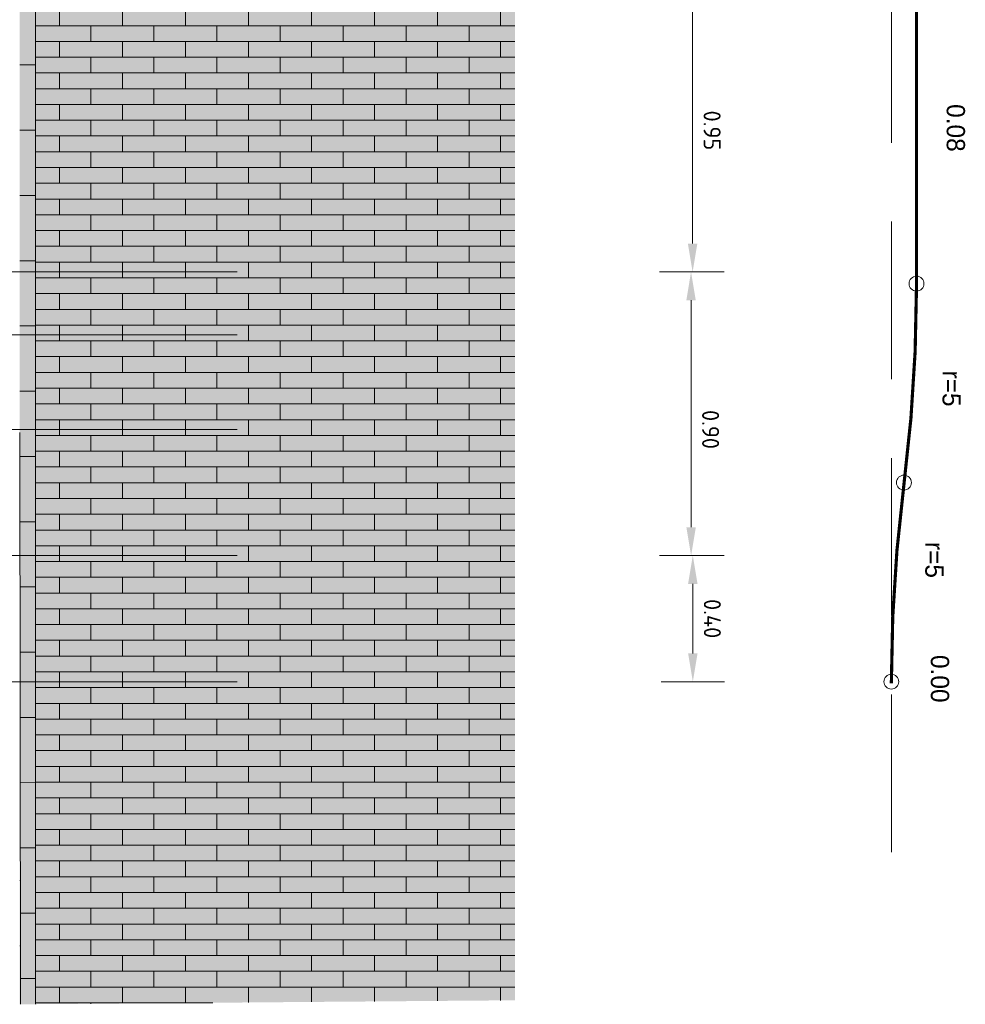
# Model space of a CAD drawing. Header units: metres. Extents: x 92403 to 95147, y 464428 to 465602.
# Tile 164 of 256: x 92688.52 to 92691.52, y 465021.79 to 465024.91. Entities that reach past the tile are written whole.
import ezdxf

# ---------------------------------------------------------------- set-up
doc = ezdxf.new("R2010")
doc.units = ezdxf.units.M
doc.linetypes.add('DASHED', pattern=[0.75, 0.5, -0.25])
doc.linetypes.add('HIDDEN1', pattern=[4.7625, 3.175, -1.5875])
doc.layers.get('0').update_dxf_attribs({"linetype": 'CONTINUOUS'})
doc.layers.get('Defpoints').update_dxf_attribs({"linetype": 'CONTINUOUS'})
doc.layers.add('B-RO-VH-VERHARDING_STRAATBAKSTEEN-A', color=7, linetype='CONTINUOUS', lineweight=13, true_color=0xaa7a7a)
doc.layers.add('N-RO-VH-VERHARDING_STRAATBAKSTEEN-G', color=7, linetype='CONTINUOUS', lineweight=9, true_color=0x733a3a)
for name, color, linetype, lineweight in [('B-WE-VH-DREMPEL_TALUD-G', 30, 'CONTINUOUS', 20), ('X-XX-AL-DETAIL-A', 7, 'CONTINUOUS', 13), ('X-XX-AL-DETAIL1-M', 7, 'CONTINUOUS', 18), ('X-XX-AL-M', 7, 'CONTINUOUS', 18)]:
    doc.layers.add(name, color=color, linetype=linetype, lineweight=lineweight)
doc.styles.add('Frutiger', font='txt')
doc.styles.add('NLCS-ISO-M50-T18', font='NLCS-ISO.ttf', dxfattribs={"height": 0.09})
doc.dimstyles.new('NLCS-M50-T18-PIJL_L2_H1', dxfattribs={"dimscale": 0.05, "dimtxt": 2.5, "dimasz": 1.8, "dimexe": 2, "dimexo": 2, "dimgap": 0.7, "dimtad": 1, "dimzin": 0, "dimdsep": 46, "dimtxsty": 'NLCS-ISO-M50-T18', "dimcen": 2.5, "dimdle": 2, "dimclrd": 256, "dimclre": 256, "dimclrt": 10, "dimadec": 1, "dimazin": 0, "dimtfac": 1, "dimtdec": 3, "dimtofl": 0, "dimtmove": 0, "dimatfit": 3, "dimfxl": 2, "dimfxlon": 1, "dimtfillclr": 256, "dimtolj": 1, "dimtzin": 0, "dimlwd": -1, "dimlwe": -1, "dimarcsym": 0})

# ---------------------------------------------------------------- blocks, each defined once
blk = doc.blocks.new('*D175')
at = {"layer": 'Defpoints', "color": 0, "transparency": 16777216}
for p in [(92691.3238, 465024.1146), (92690.6466, 465023.2144), (92691.324, 465023.2146)]:
    blk.add_point(p, dxfattribs=at)
at = {"layer": 'X-XX-AL-DETAIL1-M', "transparency": 16777216}
for p, q in [((92690.7464, 465024.1144), (92690.5464, 465024.1144)), ((92690.6464, 465024.0244), (92690.6466, 465023.3044)), ((92690.7466, 465023.2144), (92690.5466, 465023.2144))]:
    blk.add_line(p, q, dxfattribs=at)
for points in [[(92690.6614, 465024.0244), (92690.6314, 465024.0244), (92690.6464, 465024.1144)], [(92690.6616, 465023.3044), (92690.6316, 465023.3044), (92690.6466, 465023.2144)]]:
    blk.add_solid(points, dxfattribs=at)
at = {"layer": 'X-XX-AL-DETAIL1-M', "color": 10, "transparency": 16777216, "insert": (92690.7085, 465023.6145), "char_height": 0.09, "attachment_point": 5, "rotation": 270.0158, "style": 'NLCS-ISO-M50-T18'}
blk.add_mtext('\\A1;{\\H0.6x;0.90}', dxfattribs=at)
blk = doc.blocks.new('*D176')
at = {"layer": 'Defpoints', "color": 0, "transparency": 16777216}
for p in [(92691.324, 465023.2146), (92690.6521, 465022.8143), (92691.3242, 465022.8146)]:
    blk.add_point(p, dxfattribs=at)
at = {"layer": 'X-XX-AL-DETAIL1-M', "transparency": 16777216}
for p, q in [((92690.752, 465023.2144), (92690.552, 465023.2143)), ((92690.652, 465023.1243), (92690.6521, 465022.9043)), ((92690.7521, 465022.8144), (92690.5521, 465022.8143))]:
    blk.add_line(p, q, dxfattribs=at)
for points in [[(92690.667, 465023.1243), (92690.637, 465023.1243), (92690.652, 465023.2143)], [(92690.6671, 465022.9043), (92690.6371, 465022.9043), (92690.6521, 465022.8143)]]:
    blk.add_solid(points, dxfattribs=at)
at = {"layer": 'X-XX-AL-DETAIL1-M', "color": 10, "transparency": 16777216, "insert": (92690.714, 465023.0144), "char_height": 0.09, "attachment_point": 5, "rotation": 270.0189, "style": 'NLCS-ISO-M50-T18'}
blk.add_mtext('\\A1;{\\H0.6x;0.40}', dxfattribs=at)
blk = doc.blocks.new('*D178')
at = {"layer": 'Defpoints', "color": 0, "transparency": 16777216}
for p in [(92691.3232, 465025.0674), (92690.6514, 465024.1144), (92691.3235, 465024.1146)]:
    blk.add_point(p, dxfattribs=at)
at = {"layer": 'X-XX-AL-DETAIL1-M', "transparency": 16777216}
for p, q in [((92690.7512, 465025.0672), (92690.5512, 465025.0672)), ((92690.6512, 465024.9772), (92690.6514, 465024.2044)), ((92690.7514, 465024.1144), (92690.5514, 465024.1143))]:
    blk.add_line(p, q, dxfattribs=at)
for points in [[(92690.6662, 465024.9772), (92690.6362, 465024.9772), (92690.6512, 465025.0672)], [(92690.6664, 465024.2044), (92690.6364, 465024.2044), (92690.6514, 465024.1144)]]:
    blk.add_solid(points, dxfattribs=at)
at = {"layer": 'X-XX-AL-DETAIL1-M', "color": 10, "transparency": 16777216, "insert": (92690.7133, 465024.5633), "char_height": 0.09, "attachment_point": 5, "rotation": 270.0169, "style": 'NLCS-ISO-M50-T18'}
blk.add_mtext('\\A1;{\\H0.6x;0.95}', dxfattribs=at)

msp = doc.modelspace()

# ---------------------------------------------------------------- hatches: boundary and pattern name
at = {"layer": 'B-RO-VH-VERHARDING_STRAATBAKSTEEN-A', "true_color": 0xccaea8}
h = msp.add_hatch(color=253, dxfattribs=at)
h.dxf.hatch_style = 1
h.paths.add_polyline_path([(92690.087748, 465028.026282), (92688.516127, 465028.011778), (92688.516127, 465021.790859), (92690.087748, 465021.803619)])
at = {"layer": 'B-RO-VH-VERHARDING_STRAATBAKSTEEN-A', "true_color": 0x794e4e}
h = msp.add_hatch(dxfattribs=at)
h.set_pattern_fill('WF-HALFSTEENS', color=27, angle=90)
h.set_pattern_definition([(180, (94331.542146, 464880.64553), (-6e-18, -0.05), []), (90, (94331.54215, 464880.64553), (-0.1, 0.05), [0.05, -0.05])])
h.paths.add_polyline_path([(92690.087748, 465028.026282), (92688.566127, 465028.011778), (92688.566127, 465021.790859), (92690.087748, 465021.803619)])
at = {"layer": 'X-XX-AL-DETAIL-A', "true_color": 0x794e4e}
h = msp.add_hatch(dxfattribs=at)
h.set_pattern_fill('DF-HALFSTEENS', color=27, angle=0.075774)
h.set_pattern_definition([(0.0758, (92688.51613, 465023.52887), (0.206863, 0.1037737), [0.069, -0.069]), (90.0758, (92688.51613, 465023.528874), (-0.0689999, -9.13e-05), [])])
h.paths.add_polyline_path([(92688.566123, 465028.011778), (92688.516127, 465028.012366), (92688.516127, 465021.790859), (92688.566127, 465021.790859)])

# ---------------------------------------------------------------- linework, layer by layer
at = {"layer": 'B-WE-VH-DREMPEL_TALUD-G', "linetype": 'DASHED', "flags": 128}
msp.add_lwpolyline([(92691.281963, 465022.273895), (92691.281963, 465027.008971)], dxfattribs=at)
at = {"layer": 'B-WE-VH-DREMPEL_TALUD-G', "color": 7, "linetype": 'DASHED', "const_width": 0.01, "flags": 128}
msp.add_lwpolyline([(92691.361766, 465025.100412), (92691.361862, 465024.071478)], dxfattribs=at)
at = {"layer": 'B-WE-VH-DREMPEL_TALUD-G', "linetype": 'HIDDEN1', "lineweight": 0, "ltscale": 2, "flags": 128}
for points in [[(92682.855948, 465024.113816), (92690.65166, 465024.114506)], [(92682.855948, 465023.913816), (92690.651726, 465023.914506)], [(92682.855948, 465023.613816), (92690.651825, 465023.614506)], [(92682.855948, 465023.213816), (92690.651957, 465023.214506)], [(92682.855948, 465022.813816), (92690.652088, 465022.814506)]]:
    msp.add_lwpolyline(points, dxfattribs=at)
at = {"layer": 'B-WE-VH-DREMPEL_TALUD-G', "color": 7, "linetype": 'DASHED', "const_width": 0.01, "flags": 128}
msp.add_lwpolyline([(92691.28198, 465022.809091), (92691.28198, 465022.809091, -0.03165446), (92691.321921, 465023.440284, 0.03165446), (92691.361862, 465024.071478)], format="xyb", dxfattribs=at)
at = {"layer": 'N-RO-VH-VERHARDING_STRAATBAKSTEEN-G', "flags": 128}
msp.add_lwpolyline([(92688.566127, 465028.011778), (92688.566127, 465021.790859)], dxfattribs=at)
at = {"layer": 'X-XX-AL-M'}
for centre in [(92691.361862, 465024.077276), (92691.321921, 465023.446082), (92691.281963, 465022.8144)]:
    msp.add_circle(centre, 0.023677, dxfattribs=at)

# ---------------------------------------------------------------- texts
at = {"char_height": 0.058, "attachment_point": 1, "rotation": 270.018882, "style": 'Frutiger'}
for s, insert in [('0.08', (92691.515623, 465024.646739)), ('r=5', (92691.502324, 465023.801565)), ('r=5', (92691.447754, 465023.257692)), ('0.00', (92691.465296, 465022.899126))]:
    msp.add_mtext_dynamic_manual_height_columns(s, width=11.83910574, gutter_width=12.5, heights=[0], dxfattribs=dict(at, insert=insert))

# ---------------------------------------------------------------- dimensions: what is measured, and where the dimension line sits
at = {"layer": 'X-XX-AL-DETAIL1-M'}
for base, p1, p2, angle, picture, middle in [((92690.65144, 465024.114367), (92691.323222, 465025.067393), (92691.323503, 465024.114565), 270.016906, '*D178', (92690.651308, 465024.56332)), ((92690.646603, 465023.214378), (92691.323781, 465024.114565), (92691.32403, 465023.214565), 270.015812, '*D175', (92690.646492, 465023.614505)), ((92690.652088, 465022.814344), (92691.32403, 465023.214565), (92691.324161, 465022.814565), 270.018882, '*D176', (92690.652022, 465023.014344))]:
    dim = msp.add_linear_dim(base=base, p1=p1, p2=p2, angle=angle, text='{\\H0.6x;<>}', dimstyle='NLCS-M50-T18-PIJL_L2_H1', dxfattribs=at)
    dim.commit()
    dim.dimension.update_dxf_attribs({"geometry": picture, "text_midpoint": middle, "dimtype": 161})

doc.saveas('drawing.dxf')
